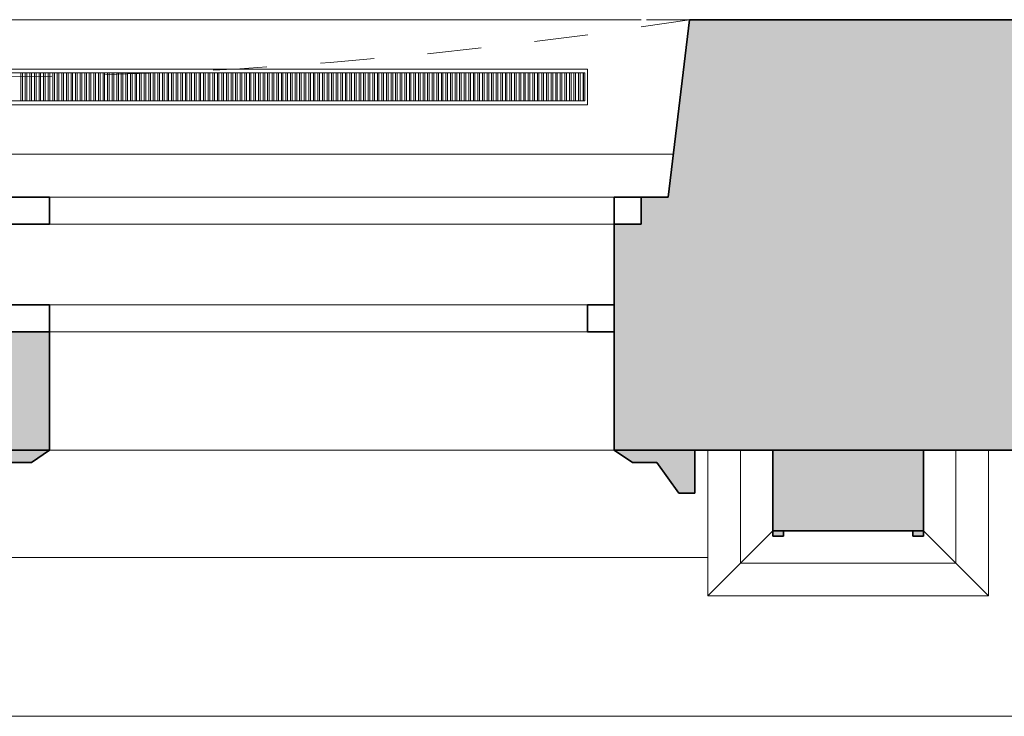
# Model space of a CAD drawing. Header units: metres. Extents: x -0.2 to 46.9, y -0.5 to 28.
# Tile 26 of 30: x 36.8 to 38.6, y -0.5 to 0.8. Entities that reach past the tile are written whole.
import ezdxf

# ---------------------------------------------------------------- set-up
doc = ezdxf.new("R2010")
doc.units = ezdxf.units.M
doc.linetypes.add('AV - Cerch_ 1 tecka 4mm', pattern=[0.006, 0.004, -0.001, 0, -0.001])
for name, color, linetype, lineweight in [('AV-SRAFY', 7, 'Continuous', 35), ('AV-STAVBA', 7, 'Continuous', 18), ('AV-VYBAVENI', 7, 'Continuous', 18)]:
    doc.layers.add(name, color=color, linetype=linetype, lineweight=lineweight)

# ---------------------------------------------------------------- blocks, each defined once
blk = doc.blocks.new('WI_4-4_dvojité - 2400x2350-1624758-3NP')
at = {"layer": 'AV-STAVBA', "color": 254, "linetype": 'AV - Cerch_ 1 tecka 4mm', "lineweight": 13, "true_color": 0xcccccc}
for p, q in [((1.25, 0.4), (-1.25, 0.4)), ((1.2, 0.4), (-1.2, 0.4)), ((-1.2, 0.4), (1.2, 0.4)), ((1.25, -0.4), (-1.25, -0.4)), ((-1.25, -0.4), (1.25, -0.4)), ((1.2, -0.4), (-1.2, -0.4))]:
    blk.add_line(p, q, dxfattribs=at)
at = {"layer": 'AV-STAVBA', "color": 254, "lineweight": 35, "true_color": 0xcccccc}
for p, q in [((-1.15, 0.18), (-1.2, 0.18)), ((-1.15, 0.13), (-1.15, 0.18)), ((-0.15, 0.18), (-0.15, 0.13)), ((-1.2, 0.13), (-1.15, 0.13)), ((-0.15, 0.13), (0.15, 0.13)), ((-1.2, -0.02), (-1.2, -0.07)), ((-0.15, -0.07), (-0.15, -0.02)), ((-0.15, -0.02), (0.15, -0.02)), ((-1.2, -0.07), (-1.25, -0.07)), ((0.15, -0.07), (-0.15, -0.07))]:
    blk.add_line(p, q, dxfattribs=at)
at = {"layer": 'AV-STAVBA', "color": 254, "true_color": 0xcccccc}
for p, q in [((-1.2, 0.13), (-1.2, 0.18)), ((-1.2, 0.18), (1.2, 0.18)), ((-1.15, 0.18), (-0.15, 0.18)), ((-1.15, 0.13), (-1.15, 0.18)), ((-1.2, 0.13), (1.2, 0.13)), ((-0.15, 0.13), (-1.15, 0.13)), ((-1.25, -0.02), (-1.25, -0.07)), ((-1.25, -0.02), (1.25, -0.02)), ((-0.15, -0.02), (-1.2, -0.02)), ((-1.2, -0.02), (-1.2, -0.07)), ((-1.25, -0.07), (1.25, -0.07)), ((-1.2, -0.07), (-0.15, -0.07))]:
    blk.add_line(p, q, dxfattribs=at)
blk = doc.blocks.new('GM_Nika se zkoseným ostěním a klenutým nadpražím - 2600x2550-1220466-3NP')
at = {"layer": 'AV-STAVBA', "color": 254, "linetype": 'AV - Cerch_ 1 tecka 4mm', "lineweight": 13, "true_color": 0xcccccc}
for p, q in [((1.3, 0.4), (-1.3, 0.4)), ((1.34, -0.4), (-1.34, -0.4))]:
    blk.add_line(p, q, dxfattribs=at)
blk.add_arc((0, -8.7937), 8.5, 80.92965, 99.07035, dxfattribs=at)
blk = doc.blocks.new('GM_Nika_zkosené ostění - v850-1221131-3NP')
at = {"layer": 'AV-STAVBA', "color": 254, "linetype": 'AV - Cerch_ 1 tecka 4mm', "lineweight": 13, "true_color": 0xcccccc}
blk.add_line((-1.215, 0.4), (1.465, 0.4), dxfattribs=at)
blk = doc.blocks.new('Šambrána krajní_2NP1 - Šambrána krajní_2NP-1630025-3NP')
at = {"layer": 'AV-STAVBA', "true_color": 0xcccccc}
for points in [[(36.5698, 0.0282), (36.8698, 0.0282), (36.8698, 0.2482), (36.5698, 0.2482)], [(38.2145, -0.1218), (38.4945, -0.1218), (38.4945, 0.0282), (38.2145, 0.0282), (38.2145, 0.0165)]]:
    blk.add_hatch(color=254, dxfattribs=at).paths.add_polyline_path(points)
h = blk.add_hatch(color=254, dxfattribs=at)
h.paths.add_polyline_path([(35.3698, -0.0518), (35.3998, -0.0518), (35.441, 0.0048), (35.486, 0.0048), (35.5198, 0.0282), (35.3698, 0.0282)])
h.paths.add_polyline_path([(36.7498, -0.0518), (36.791, 0.0048), (36.836, 0.0048), (36.8698, 0.0282), (36.5698, 0.0282), (36.6037, 0.0048), (36.6487, 0.0048), (36.6898, -0.0518)])
h.paths.add_polyline_path([(38.0398, -0.0518), (38.0698, -0.0518), (38.0698, 0.0282), (37.9198, 0.0282), (37.9537, 0.0048), (37.9987, 0.0048)])
h = blk.add_hatch(color=254, dxfattribs=at)
h.paths.add_polyline_path([(38.4945, -0.1318), (38.4945, -0.1218), (38.4745, -0.1218), (38.4745, -0.1318)])
h.paths.add_polyline_path([(38.2345, -0.1318), (38.2345, -0.1218), (38.2145, -0.1218), (38.2145, -0.1318)])
at = {"layer": 'AV-STAVBA', "color": 254, "lineweight": 35, "true_color": 0xcccccc}
for p, q in [((36.8698, 0.2482), (36.5698, 0.2482)), ((36.8698, 0.0282), (36.8698, 0.2482)), ((36.8698, 0.0282), (36.5698, 0.0282)), ((36.5698, 0.0282), (36.8698, 0.0282)), ((36.836, 0.0048), (36.8698, 0.0282)), ((38.0698, 0.0282), (37.9198, 0.0282)), ((37.9198, 0.0282), (37.9537, 0.0048)), ((38.0698, -0.0518), (38.0698, 0.0282)), ((38.4945, 0.0282), (38.2145, 0.0282)), ((38.2145, 0.0282), (38.2145, -0.1218)), ((38.4945, -0.1218), (38.4945, 0.0282)), ((36.791, 0.0048), (36.836, 0.0048)), ((37.9537, 0.0048), (37.9987, 0.0048)), ((37.9987, 0.0048), (38.0398, -0.0518)), ((38.0398, -0.0518), (38.0698, -0.0518)), ((38.2345, -0.1218), (38.2145, -0.1218)), ((38.2145, -0.1218), (38.2145, -0.1318)), ((38.2145, -0.1218), (38.4945, -0.1218)), ((38.2345, -0.1318), (38.2345, -0.1218)), ((38.4945, -0.1218), (38.4745, -0.1218)), ((38.4745, -0.1218), (38.4745, -0.1318)), ((38.4945, -0.1318), (38.4945, -0.1218)), ((38.2145, -0.1318), (38.2345, -0.1318)), ((38.4745, -0.1318), (38.4945, -0.1318))]:
    blk.add_line(p, q, dxfattribs=at)
at = {"layer": 'AV-STAVBA', "color": 254, "true_color": 0xcccccc}
for p, q in [((38.0937, 0.0282), (38.0937, -0.1118)), ((38.1545, -0.1818), (38.1545, 0.0282)), ((38.5545, 0.0282), (38.5545, -0.1818)), ((38.6154, 0.0282), (38.6154, -0.2426)), ((38.0937, -0.145), (38.0937, -0.1118)), ((38.1545, -0.1818), (38.2145, -0.1218)), ((38.5545, -0.1818), (38.4945, -0.1218)), ((38.0937, -0.2426), (38.0937, -0.1448)), ((35.3554, -0.1718), (38.0937, -0.1718)), ((38.0937, -0.2426), (38.1545, -0.1818)), ((38.5545, -0.1818), (38.1545, -0.1818)), ((38.6154, -0.2426), (38.5545, -0.1818)), ((38.6154, -0.2426), (38.0937, -0.2426)), ((34.6125, -0.4668), (38.8365, -0.4668))]:
    blk.add_line(p, q, dxfattribs=at)
blk = doc.blocks.new('D0089 - 1514 - OÚPSŘ_Benešova_rvt-1-3NP')
at = {"layer": 'AV-SRAFY', "lineweight": 18, "true_color": 0xcccccc}
h = blk.add_hatch(color=254, dxfattribs=at)
h.paths.add_polyline_path([(33.9791, 0.0282), (35.5198, 0.0282), (35.5198, 0.4482), (35.4698, 0.4482), (35.4698, 0.4982), (35.4198, 0.4982), (35.3798, 0.8282), (33.9791, 0.8282), (33.9791, 0.3582)])
h.paths.add_polyline_path([(38.0721, 0.0282), (39.2648, 0.0282), (39.2648, 0.3282), (39.7648, 0.3282), (39.7648, 0.8282), (38.0598, 0.8282), (38.0198, 0.4982), (37.9698, 0.4982), (37.9698, 0.4482), (37.9198, 0.4482), (37.9198, 0.0282)])
at = {"layer": 'AV-STAVBA', "color": 254, "lineweight": 35, "true_color": 0xcccccc}
for p, q in [((38.0598, 0.8282), (38.0198, 0.4982)), ((39.2348, 0.8282), (38.0598, 0.8282)), ((38.0198, 0.4982), (37.9698, 0.4982)), ((37.9698, 0.4982), (37.9698, 0.4482)), ((37.9698, 0.4482), (37.9198, 0.4482)), ((37.9198, 0.4482), (37.9198, 0.0282)), ((37.9198, 0.0282), (39.2648, 0.0282))]:
    blk.add_line(p, q, dxfattribs=at)
at = {"layer": 'AV-STAVBA', "color": 254, "true_color": 0xcccccc}
for p, q in [((38.0295, 0.5782), (35.4101, 0.5782)), ((37.9198, 0.4482), (36.8698, 0.4482)), ((37.9198, 0.0282), (36.8698, 0.0282))]:
    blk.add_line(p, q, dxfattribs=at)
at = {"layer": 'AV-STAVBA', "color": 254, "lineweight": 18, "true_color": 0xcccccc, "rotation": 180}
for name in ['GM_Nika se zkoseným ostěním a klenutým nadpražím - 2600x2550-1220466-3NP', 'WI_4-4_dvojité - 2400x2350-1624758-3NP']:
    blk.add_blockref(name, (36.7198, 0.4282), dxfattribs=at)
at = {"layer": 'AV-STAVBA', "color": 254, "lineweight": 18, "true_color": 0xcccccc}
for name, p in [('GM_Nika_zkosené ostění - v850-1221131-3NP', (36.5948, 0.4282)), ('Šambrána krajní_2NP1 - Šambrána krajní_2NP-1630025-3NP', (0, 0))]:
    blk.add_blockref(name, p, dxfattribs=at)
blk = doc.blocks.new('PF_Deskový radiátor_připojení boční - 2300_500_66-855974-3NP')
at = {"layer": 'AV-VYBAVENI', "color": 5, "true_color": 0x0000ff}
for p, q in [((1.15, 0.033), (-1.15, 0.033)), ((-1.143, 0.026), (1.143, 0.026)), ((0.0995, 0.026), (0.0965, 0.026)), ((0.0965, 0.026), (0.0965, -0.026)), ((0.0995, -0.026), (0.0995, 0.026)), ((0.108, 0.026), (0.105, 0.026)), ((0.105, 0.026), (0.105, -0.026)), ((0.108, -0.026), (0.108, 0.026)), ((0.1165, 0.026), (0.1135, 0.026)), ((0.1135, 0.026), (0.1135, -0.026)), ((0.1165, -0.026), (0.1165, 0.026)), ((0.125, 0.026), (0.122, 0.026)), ((0.122, 0.026), (0.122, -0.026)), ((0.125, -0.026), (0.125, 0.026)), ((0.1335, 0.026), (0.1305, 0.026)), ((0.1305, 0.026), (0.1305, -0.026)), ((0.1335, -0.026), (0.1335, 0.026)), ((0.142, 0.026), (0.139, 0.026)), ((0.139, 0.026), (0.139, -0.026)), ((0.142, -0.026), (0.142, 0.026)), ((0.1505, 0.026), (0.1475, 0.026)), ((0.1475, 0.026), (0.1475, -0.026)), ((0.1505, -0.026), (0.1505, 0.026)), ((0.159, 0.026), (0.156, 0.026)), ((0.156, 0.026), (0.156, -0.026)), ((0.159, -0.026), (0.159, 0.026)), ((0.1675, 0.026), (0.1645, 0.026)), ((0.1645, 0.026), (0.1645, -0.026)), ((0.1675, -0.026), (0.1675, 0.026)), ((0.176, 0.026), (0.173, 0.026)), ((0.173, 0.026), (0.173, -0.026)), ((0.176, -0.026), (0.176, 0.026)), ((0.1845, 0.026), (0.1815, 0.026)), ((0.1815, 0.026), (0.1815, -0.026)), ((0.1845, -0.026), (0.1845, 0.026)), ((0.193, 0.026), (0.19, 0.026)), ((0.19, 0.026), (0.19, -0.026)), ((0.193, -0.026), (0.193, 0.026)), ((0.2015, 0.026), (0.1985, 0.026)), ((0.1985, 0.026), (0.1985, -0.026)), ((0.2015, -0.026), (0.2015, 0.026)), ((0.21, 0.026), (0.207, 0.026)), ((0.207, 0.026), (0.207, -0.026)), ((0.21, -0.026), (0.21, 0.026)), ((0.2185, 0.026), (0.2155, 0.026)), ((0.2155, 0.026), (0.2155, -0.026)), ((0.2185, -0.026), (0.2185, 0.026)), ((0.227, 0.026), (0.224, 0.026)), ((0.224, 0.026), (0.224, -0.026)), ((0.227, -0.026), (0.227, 0.026)), ((0.2355, 0.026), (0.2325, 0.026)), ((0.2325, 0.026), (0.2325, -0.026)), ((0.2355, -0.026), (0.2355, 0.026)), ((0.244, 0.026), (0.241, 0.026)), ((0.241, 0.026), (0.241, -0.026)), ((0.244, -0.026), (0.244, 0.026)), ((0.2525, 0.026), (0.2495, 0.026)), ((0.2495, 0.026), (0.2495, -0.026)), ((0.2525, -0.026), (0.2525, 0.026)), ((0.261, 0.026), (0.258, 0.026)), ((0.258, 0.026), (0.258, -0.026)), ((0.261, -0.026), (0.261, 0.026)), ((0.2695, 0.026), (0.2665, 0.026)), ((0.2665, 0.026), (0.2665, -0.026)), ((0.2695, -0.026), (0.2695, 0.026)), ((0.278, 0.026), (0.275, 0.026)), ((0.275, 0.026), (0.275, -0.026)), ((0.278, -0.026), (0.278, 0.026)), ((0.2865, 0.026), (0.2835, 0.026)), ((0.2835, 0.026), (0.2835, -0.026)), ((0.2865, -0.026), (0.2865, 0.026)), ((0.295, 0.026), (0.292, 0.026)), ((0.292, 0.026), (0.292, -0.026)), ((0.295, -0.026), (0.295, 0.026)), ((0.3035, 0.026), (0.3005, 0.026)), ((0.3005, 0.026), (0.3005, -0.026)), ((0.3035, -0.026), (0.3035, 0.026)), ((0.312, 0.026), (0.309, 0.026)), ((0.309, 0.026), (0.309, -0.026)), ((0.312, -0.026), (0.312, 0.026)), ((0.3205, 0.026), (0.3175, 0.026)), ((0.3175, 0.026), (0.3175, -0.026)), ((0.3205, -0.026), (0.3205, 0.026)), ((0.329, 0.026), (0.326, 0.026)), ((0.326, 0.026), (0.326, -0.026)), ((0.329, -0.026), (0.329, 0.026)), ((0.3375, 0.026), (0.3345, 0.026)), ((0.3345, 0.026), (0.3345, -0.026)), ((0.3375, -0.026), (0.3375, 0.026)), ((0.346, 0.026), (0.343, 0.026)), ((0.343, 0.026), (0.343, -0.026)), ((0.346, -0.026), (0.346, 0.026)), ((0.3545, 0.026), (0.3515, 0.026)), ((0.3515, 0.026), (0.3515, -0.026)), ((0.3545, -0.026), (0.3545, 0.026)), ((0.363, 0.026), (0.36, 0.026)), ((0.36, 0.026), (0.36, -0.026)), ((0.363, -0.026), (0.363, 0.026)), ((0.3715, 0.026), (0.3685, 0.026)), ((0.3685, 0.026), (0.3685, -0.026)), ((0.3715, -0.026), (0.3715, 0.026)), ((0.38, 0.026), (0.377, 0.026)), ((0.377, 0.026), (0.377, -0.026)), ((0.38, -0.026), (0.38, 0.026)), ((0.3885, 0.026), (0.3855, 0.026)), ((0.3855, 0.026), (0.3855, -0.026)), ((0.3885, -0.026), (0.3885, 0.026)), ((0.397, 0.026), (0.394, 0.026)), ((0.394, 0.026), (0.394, -0.026)), ((0.397, -0.026), (0.397, 0.026)), ((0.4055, 0.026), (0.4025, 0.026)), ((0.4025, 0.026), (0.4025, -0.026)), ((0.4055, -0.026), (0.4055, 0.026)), ((0.414, 0.026), (0.411, 0.026)), ((0.411, 0.026), (0.411, -0.026)), ((0.414, -0.026), (0.414, 0.026)), ((0.4225, 0.026), (0.4195, 0.026)), ((0.4195, 0.026), (0.4195, -0.026)), ((0.4225, -0.026), (0.4225, 0.026)), ((0.431, 0.026), (0.428, 0.026)), ((0.428, 0.026), (0.428, -0.026)), ((0.431, -0.026), (0.431, 0.026)), ((0.4395, 0.026), (0.4365, 0.026)), ((0.4365, 0.026), (0.4365, -0.026)), ((0.4395, -0.026), (0.4395, 0.026)), ((0.448, 0.026), (0.445, 0.026)), ((0.445, 0.026), (0.445, -0.026)), ((0.448, -0.026), (0.448, 0.026)), ((0.4565, 0.026), (0.4535, 0.026)), ((0.4535, 0.026), (0.4535, -0.026)), ((0.4565, -0.026), (0.4565, 0.026)), ((0.465, 0.026), (0.462, 0.026)), ((0.462, 0.026), (0.462, -0.026)), ((0.465, -0.026), (0.465, 0.026)), ((0.4735, 0.026), (0.4705, 0.026)), ((0.4705, 0.026), (0.4705, -0.026)), ((0.4735, -0.026), (0.4735, 0.026)), ((0.482, 0.026), (0.479, 0.026)), ((0.479, 0.026), (0.479, -0.026)), ((0.482, -0.026), (0.482, 0.026)), ((0.4905, 0.026), (0.4875, 0.026)), ((0.4875, 0.026), (0.4875, -0.026)), ((0.4905, -0.026), (0.4905, 0.026)), ((0.499, 0.026), (0.496, 0.026)), ((0.496, 0.026), (0.496, -0.026)), ((0.499, -0.026), (0.499, 0.026)), ((0.5075, 0.026), (0.5045, 0.026)), ((0.5045, 0.026), (0.5045, -0.026)), ((0.5075, -0.026), (0.5075, 0.026)), ((0.516, 0.026), (0.513, 0.026)), ((0.513, 0.026), (0.513, -0.026)), ((0.516, -0.026), (0.516, 0.026)), ((0.5245, 0.026), (0.5215, 0.026)), ((0.5215, 0.026), (0.5215, -0.026)), ((0.5245, -0.026), (0.5245, 0.026)), ((0.533, 0.026), (0.53, 0.026)), ((0.53, 0.026), (0.53, -0.026)), ((0.533, -0.026), (0.533, 0.026)), ((0.5415, 0.026), (0.5385, 0.026)), ((0.5385, 0.026), (0.5385, -0.026)), ((0.5415, -0.026), (0.5415, 0.026)), ((0.55, 0.026), (0.547, 0.026)), ((0.547, 0.026), (0.547, -0.026)), ((0.55, -0.026), (0.55, 0.026)), ((0.5585, 0.026), (0.5555, 0.026)), ((0.5555, 0.026), (0.5555, -0.026)), ((0.5585, -0.026), (0.5585, 0.026)), ((0.567, 0.026), (0.564, 0.026)), ((0.564, 0.026), (0.564, -0.026)), ((0.567, -0.026), (0.567, 0.026)), ((0.5755, 0.026), (0.5725, 0.026)), ((0.5725, 0.026), (0.5725, -0.026)), ((0.5755, -0.026), (0.5755, 0.026)), ((0.584, 0.026), (0.581, 0.026)), ((0.581, 0.026), (0.581, -0.026)), ((0.584, -0.026), (0.584, 0.026)), ((0.5925, 0.026), (0.5895, 0.026)), ((0.5895, 0.026), (0.5895, -0.026)), ((0.5925, -0.026), (0.5925, 0.026)), ((0.601, 0.026), (0.598, 0.026)), ((0.598, 0.026), (0.598, -0.026)), ((0.601, -0.026), (0.601, 0.026)), ((0.6095, 0.026), (0.6065, 0.026)), ((0.6065, 0.026), (0.6065, -0.026)), ((0.6095, -0.026), (0.6095, 0.026)), ((0.618, 0.026), (0.615, 0.026)), ((0.615, 0.026), (0.615, -0.026)), ((0.618, -0.026), (0.618, 0.026)), ((0.6265, 0.026), (0.6235, 0.026)), ((0.6235, 0.026), (0.6235, -0.026)), ((0.6265, -0.026), (0.6265, 0.026)), ((0.635, 0.026), (0.632, 0.026)), ((0.632, 0.026), (0.632, -0.026)), ((0.635, -0.026), (0.635, 0.026)), ((0.6435, 0.026), (0.6405, 0.026)), ((0.6405, 0.026), (0.6405, -0.026)), ((0.6435, -0.026), (0.6435, 0.026)), ((0.652, 0.026), (0.649, 0.026)), ((0.649, 0.026), (0.649, -0.026)), ((0.652, -0.026), (0.652, 0.026)), ((0.6605, 0.026), (0.6575, 0.026)), ((0.6575, 0.026), (0.6575, -0.026)), ((0.6605, -0.026), (0.6605, 0.026)), ((0.669, 0.026), (0.666, 0.026)), ((0.666, 0.026), (0.666, -0.026)), ((0.669, -0.026), (0.669, 0.026)), ((0.6775, 0.026), (0.6745, 0.026)), ((0.6745, 0.026), (0.6745, -0.026)), ((0.6775, -0.026), (0.6775, 0.026)), ((0.686, 0.026), (0.683, 0.026)), ((0.683, 0.026), (0.683, -0.026)), ((0.686, -0.026), (0.686, 0.026)), ((0.6945, 0.026), (0.6915, 0.026)), ((0.6915, 0.026), (0.6915, -0.026)), ((0.6945, -0.026), (0.6945, 0.026)), ((0.703, 0.026), (0.7, 0.026)), ((0.7, 0.026), (0.7, -0.026)), ((0.703, -0.026), (0.703, 0.026)), ((0.7115, 0.026), (0.7085, 0.026)), ((0.7085, 0.026), (0.7085, -0.026)), ((0.7115, -0.026), (0.7115, 0.026)), ((0.72, 0.026), (0.717, 0.026)), ((0.717, 0.026), (0.717, -0.026)), ((0.72, -0.026), (0.72, 0.026)), ((0.7285, 0.026), (0.7255, 0.026)), ((0.7255, 0.026), (0.7255, -0.026)), ((0.7285, -0.026), (0.7285, 0.026)), ((0.737, 0.026), (0.734, 0.026)), ((0.734, 0.026), (0.734, -0.026)), ((0.737, -0.026), (0.737, 0.026)), ((0.7455, 0.026), (0.7425, 0.026)), ((0.7425, 0.026), (0.7425, -0.026)), ((0.7455, -0.026), (0.7455, 0.026)), ((0.754, 0.026), (0.751, 0.026)), ((0.751, 0.026), (0.751, -0.026)), ((0.754, -0.026), (0.754, 0.026)), ((0.7625, 0.026), (0.7595, 0.026)), ((0.7595, 0.026), (0.7595, -0.026)), ((0.7625, -0.026), (0.7625, 0.026)), ((0.771, 0.026), (0.768, 0.026)), ((0.768, 0.026), (0.768, -0.026)), ((0.771, -0.026), (0.771, 0.026)), ((0.7795, 0.026), (0.7765, 0.026)), ((0.7765, 0.026), (0.7765, -0.026)), ((0.7795, -0.026), (0.7795, 0.026)), ((0.788, 0.026), (0.785, 0.026)), ((0.785, 0.026), (0.785, -0.026)), ((0.788, -0.026), (0.788, 0.026)), ((0.7965, 0.026), (0.7935, 0.026)), ((0.7935, 0.026), (0.7935, -0.026)), ((0.7965, -0.026), (0.7965, 0.026)), ((0.805, 0.026), (0.802, 0.026)), ((0.802, 0.026), (0.802, -0.026)), ((0.805, -0.026), (0.805, 0.026)), ((0.8135, 0.026), (0.8105, 0.026)), ((0.8105, 0.026), (0.8105, -0.026)), ((0.8135, -0.026), (0.8135, 0.026)), ((0.822, 0.026), (0.819, 0.026)), ((0.819, 0.026), (0.819, -0.026)), ((0.822, -0.026), (0.822, 0.026)), ((0.8305, 0.026), (0.8275, 0.026)), ((0.8275, 0.026), (0.8275, -0.026)), ((0.8305, -0.026), (0.8305, 0.026)), ((0.839, 0.026), (0.836, 0.026)), ((0.836, 0.026), (0.836, -0.026)), ((0.839, -0.026), (0.839, 0.026)), ((0.8475, 0.026), (0.8445, 0.026)), ((0.8445, 0.026), (0.8445, -0.026)), ((0.8475, -0.026), (0.8475, 0.026)), ((0.856, 0.026), (0.853, 0.026)), ((0.853, 0.026), (0.853, -0.026)), ((0.856, -0.026), (0.856, 0.026)), ((0.8645, 0.026), (0.8615, 0.026)), ((0.8615, 0.026), (0.8615, -0.026)), ((0.8645, -0.026), (0.8645, 0.026)), ((0.873, 0.026), (0.87, 0.026)), ((0.87, 0.026), (0.87, -0.026)), ((0.873, -0.026), (0.873, 0.026)), ((0.8815, 0.026), (0.8785, 0.026)), ((0.8785, 0.026), (0.8785, -0.026)), ((0.8815, -0.026), (0.8815, 0.026)), ((0.89, 0.026), (0.887, 0.026)), ((0.887, 0.026), (0.887, -0.026)), ((0.89, -0.026), (0.89, 0.026)), ((0.8985, 0.026), (0.8955, 0.026)), ((0.8955, 0.026), (0.8955, -0.026)), ((0.8985, -0.026), (0.8985, 0.026)), ((0.907, 0.026), (0.904, 0.026)), ((0.904, 0.026), (0.904, -0.026)), ((0.907, -0.026), (0.907, 0.026)), ((0.9155, 0.026), (0.9125, 0.026)), ((0.9125, 0.026), (0.9125, -0.026)), ((0.9155, -0.026), (0.9155, 0.026)), ((0.924, 0.026), (0.921, 0.026)), ((0.921, 0.026), (0.921, -0.026)), ((0.924, -0.026), (0.924, 0.026)), ((0.9325, 0.026), (0.9295, 0.026)), ((0.9295, 0.026), (0.9295, -0.026)), ((0.9325, -0.026), (0.9325, 0.026)), ((0.941, 0.026), (0.938, 0.026)), ((0.938, 0.026), (0.938, -0.026)), ((0.941, -0.026), (0.941, 0.026)), ((0.9495, 0.026), (0.9465, 0.026)), ((0.9465, 0.026), (0.9465, -0.026)), ((0.9495, -0.026), (0.9495, 0.026)), ((0.958, 0.026), (0.955, 0.026)), ((0.955, 0.026), (0.955, -0.026)), ((0.958, -0.026), (0.958, 0.026)), ((0.9665, 0.026), (0.9635, 0.026)), ((0.9635, 0.026), (0.9635, -0.026)), ((0.9665, -0.026), (0.9665, 0.026)), ((0.975, 0.026), (0.972, 0.026)), ((0.972, 0.026), (0.972, -0.026)), ((0.975, -0.026), (0.975, 0.026)), ((0.9835, 0.026), (0.9805, 0.026)), ((0.9805, 0.026), (0.9805, -0.026)), ((0.9835, -0.026), (0.9835, 0.026)), ((0.992, 0.026), (0.989, 0.026)), ((0.989, 0.026), (0.989, -0.026)), ((0.992, -0.026), (0.992, 0.026)), ((1.0005, 0.026), (0.9975, 0.026)), ((0.9975, 0.026), (0.9975, -0.026)), ((1.0005, -0.026), (1.0005, 0.026)), ((1.009, 0.026), (1.006, 0.026)), ((1.006, 0.026), (1.006, -0.026)), ((1.009, -0.026), (1.009, 0.026)), ((1.0175, 0.026), (1.0145, 0.026)), ((1.0145, 0.026), (1.0145, -0.026)), ((1.0175, -0.026), (1.0175, 0.026)), ((1.026, 0.026), (1.023, 0.026)), ((1.023, 0.026), (1.023, -0.026)), ((1.026, -0.026), (1.026, 0.026)), ((1.0345, 0.026), (1.0315, 0.026)), ((1.0315, 0.026), (1.0315, -0.026)), ((1.0345, -0.026), (1.0345, 0.026)), ((1.043, 0.026), (1.04, 0.026)), ((1.04, 0.026), (1.04, -0.026)), ((1.043, -0.026), (1.043, 0.026)), ((1.0515, 0.026), (1.0485, 0.026)), ((1.0485, 0.026), (1.0485, -0.026)), ((1.0515, -0.026), (1.0515, 0.026)), ((1.06, 0.026), (1.057, 0.026)), ((1.057, 0.026), (1.057, -0.026)), ((1.06, -0.026), (1.06, 0.026)), ((1.0685, 0.026), (1.0655, 0.026)), ((1.0655, 0.026), (1.0655, -0.026)), ((1.0685, -0.026), (1.0685, 0.026)), ((1.077, 0.026), (1.074, 0.026)), ((1.074, 0.026), (1.074, -0.026)), ((1.077, -0.026), (1.077, 0.026)), ((1.0855, 0.026), (1.0825, 0.026)), ((1.0825, 0.026), (1.0825, -0.026)), ((1.0855, -0.026), (1.0855, 0.026)), ((1.094, 0.026), (1.091, 0.026)), ((1.091, 0.026), (1.091, -0.026)), ((1.094, -0.026), (1.094, 0.026)), ((1.1025, 0.026), (1.0995, 0.026)), ((1.0995, 0.026), (1.0995, -0.026)), ((1.1025, -0.026), (1.1025, 0.026)), ((1.111, 0.026), (1.108, 0.026)), ((1.108, 0.026), (1.108, -0.026)), ((1.111, -0.026), (1.111, 0.026)), ((1.1195, 0.026), (1.1165, 0.026)), ((1.1165, 0.026), (1.1165, -0.026)), ((1.1195, -0.026), (1.1195, 0.026)), ((1.128, 0.026), (1.125, 0.026)), ((1.125, 0.026), (1.125, -0.026)), ((1.128, -0.026), (1.128, 0.026)), ((1.1365, 0.026), (1.1335, 0.026)), ((1.1335, 0.026), (1.1335, -0.026)), ((1.1365, -0.026), (1.1365, 0.026)), ((1.145, 0.026), (1.142, 0.026)), ((1.142, 0.026), (1.142, -0.026)), ((1.143, 0.026), (1.143, -0.026)), ((1.145, -0.026), (1.145, 0.026)), ((1.15, -0.033), (1.15, 0.033)), ((-1.15, -0.033), (1.15, -0.033)), ((1.143, -0.026), (-1.143, -0.026)), ((0.0965, -0.026), (0.0995, -0.026)), ((0.105, -0.026), (0.108, -0.026)), ((0.1135, -0.026), (0.1165, -0.026)), ((0.122, -0.026), (0.125, -0.026)), ((0.1305, -0.026), (0.1335, -0.026)), ((0.139, -0.026), (0.142, -0.026)), ((0.1475, -0.026), (0.1505, -0.026)), ((0.156, -0.026), (0.159, -0.026)), ((0.1645, -0.026), (0.1675, -0.026)), ((0.173, -0.026), (0.176, -0.026)), ((0.1815, -0.026), (0.1845, -0.026)), ((0.19, -0.026), (0.193, -0.026)), ((0.1985, -0.026), (0.2015, -0.026)), ((0.207, -0.026), (0.21, -0.026)), ((0.2155, -0.026), (0.2185, -0.026)), ((0.224, -0.026), (0.227, -0.026)), ((0.2325, -0.026), (0.2355, -0.026)), ((0.241, -0.026), (0.244, -0.026)), ((0.2495, -0.026), (0.2525, -0.026)), ((0.258, -0.026), (0.261, -0.026)), ((0.2665, -0.026), (0.2695, -0.026)), ((0.275, -0.026), (0.278, -0.026)), ((0.2835, -0.026), (0.2865, -0.026)), ((0.292, -0.026), (0.295, -0.026)), ((0.3005, -0.026), (0.3035, -0.026)), ((0.309, -0.026), (0.312, -0.026)), ((0.3175, -0.026), (0.3205, -0.026)), ((0.326, -0.026), (0.329, -0.026)), ((0.3345, -0.026), (0.3375, -0.026)), ((0.343, -0.026), (0.346, -0.026)), ((0.3515, -0.026), (0.3545, -0.026)), ((0.36, -0.026), (0.363, -0.026)), ((0.3685, -0.026), (0.3715, -0.026)), ((0.377, -0.026), (0.38, -0.026)), ((0.3855, -0.026), (0.3885, -0.026)), ((0.394, -0.026), (0.397, -0.026)), ((0.4025, -0.026), (0.4055, -0.026)), ((0.411, -0.026), (0.414, -0.026)), ((0.4195, -0.026), (0.4225, -0.026)), ((0.428, -0.026), (0.431, -0.026)), ((0.4365, -0.026), (0.4395, -0.026)), ((0.445, -0.026), (0.448, -0.026)), ((0.4535, -0.026), (0.4565, -0.026)), ((0.462, -0.026), (0.465, -0.026)), ((0.4705, -0.026), (0.4735, -0.026)), ((0.479, -0.026), (0.482, -0.026)), ((0.4875, -0.026), (0.4905, -0.026)), ((0.496, -0.026), (0.499, -0.026)), ((0.5045, -0.026), (0.5075, -0.026)), ((0.513, -0.026), (0.516, -0.026)), ((0.5215, -0.026), (0.5245, -0.026)), ((0.53, -0.026), (0.533, -0.026)), ((0.5385, -0.026), (0.5415, -0.026)), ((0.547, -0.026), (0.55, -0.026)), ((0.5555, -0.026), (0.5585, -0.026)), ((0.564, -0.026), (0.567, -0.026)), ((0.5725, -0.026), (0.5755, -0.026)), ((0.581, -0.026), (0.584, -0.026)), ((0.5895, -0.026), (0.5925, -0.026)), ((0.598, -0.026), (0.601, -0.026)), ((0.6065, -0.026), (0.6095, -0.026)), ((0.615, -0.026), (0.618, -0.026)), ((0.6235, -0.026), (0.6265, -0.026)), ((0.632, -0.026), (0.635, -0.026)), ((0.6405, -0.026), (0.6435, -0.026)), ((0.649, -0.026), (0.652, -0.026)), ((0.6575, -0.026), (0.6605, -0.026)), ((0.666, -0.026), (0.669, -0.026)), ((0.6745, -0.026), (0.6775, -0.026)), ((0.683, -0.026), (0.686, -0.026)), ((0.6915, -0.026), (0.6945, -0.026)), ((0.7, -0.026), (0.703, -0.026)), ((0.7085, -0.026), (0.7115, -0.026)), ((0.717, -0.026), (0.72, -0.026)), ((0.7255, -0.026), (0.7285, -0.026)), ((0.734, -0.026), (0.737, -0.026)), ((0.7425, -0.026), (0.7455, -0.026)), ((0.751, -0.026), (0.754, -0.026)), ((0.7595, -0.026), (0.7625, -0.026)), ((0.768, -0.026), (0.771, -0.026)), ((0.7765, -0.026), (0.7795, -0.026)), ((0.785, -0.026), (0.788, -0.026)), ((0.7935, -0.026), (0.7965, -0.026)), ((0.802, -0.026), (0.805, -0.026)), ((0.8105, -0.026), (0.8135, -0.026)), ((0.819, -0.026), (0.822, -0.026)), ((0.8275, -0.026), (0.8305, -0.026)), ((0.836, -0.026), (0.839, -0.026)), ((0.8445, -0.026), (0.8475, -0.026)), ((0.853, -0.026), (0.856, -0.026)), ((0.8615, -0.026), (0.8645, -0.026)), ((0.87, -0.026), (0.873, -0.026)), ((0.8785, -0.026), (0.8815, -0.026)), ((0.887, -0.026), (0.89, -0.026)), ((0.8955, -0.026), (0.8985, -0.026)), ((0.904, -0.026), (0.907, -0.026)), ((0.9125, -0.026), (0.9155, -0.026)), ((0.921, -0.026), (0.924, -0.026)), ((0.9295, -0.026), (0.9325, -0.026)), ((0.938, -0.026), (0.941, -0.026)), ((0.9465, -0.026), (0.9495, -0.026)), ((0.955, -0.026), (0.958, -0.026)), ((0.9635, -0.026), (0.9665, -0.026)), ((0.972, -0.026), (0.975, -0.026)), ((0.9805, -0.026), (0.9835, -0.026)), ((0.989, -0.026), (0.992, -0.026)), ((0.9975, -0.026), (1.0005, -0.026)), ((1.006, -0.026), (1.009, -0.026)), ((1.0145, -0.026), (1.0175, -0.026)), ((1.023, -0.026), (1.026, -0.026)), ((1.0315, -0.026), (1.0345, -0.026)), ((1.04, -0.026), (1.043, -0.026)), ((1.0485, -0.026), (1.0515, -0.026)), ((1.057, -0.026), (1.06, -0.026)), ((1.0655, -0.026), (1.0685, -0.026)), ((1.074, -0.026), (1.077, -0.026)), ((1.0825, -0.026), (1.0855, -0.026)), ((1.091, -0.026), (1.094, -0.026)), ((1.0995, -0.026), (1.1025, -0.026)), ((1.108, -0.026), (1.111, -0.026)), ((1.1165, -0.026), (1.1195, -0.026)), ((1.125, -0.026), (1.128, -0.026)), ((1.1335, -0.026), (1.1365, -0.026)), ((1.142, -0.026), (1.145, -0.026))]:
    blk.add_line(p, q, dxfattribs=at)

msp = doc.modelspace()

# ---------------------------------------------------------------- block references
at = {"lineweight": 5}
msp.add_blockref('D0089 - 1514 - OÚPSŘ_Benešova_rvt-1-3NP', (0, 0), dxfattribs=at)
at = {"layer": 'AV-VYBAVENI', "color": 5, "true_color": 0x0000ff}
msp.add_blockref('PF_Deskový radiátor_připojení boční - 2300_500_66-855974-3NP', (36.7198, 0.7032), dxfattribs=at)

doc.saveas('drawing.dxf')
